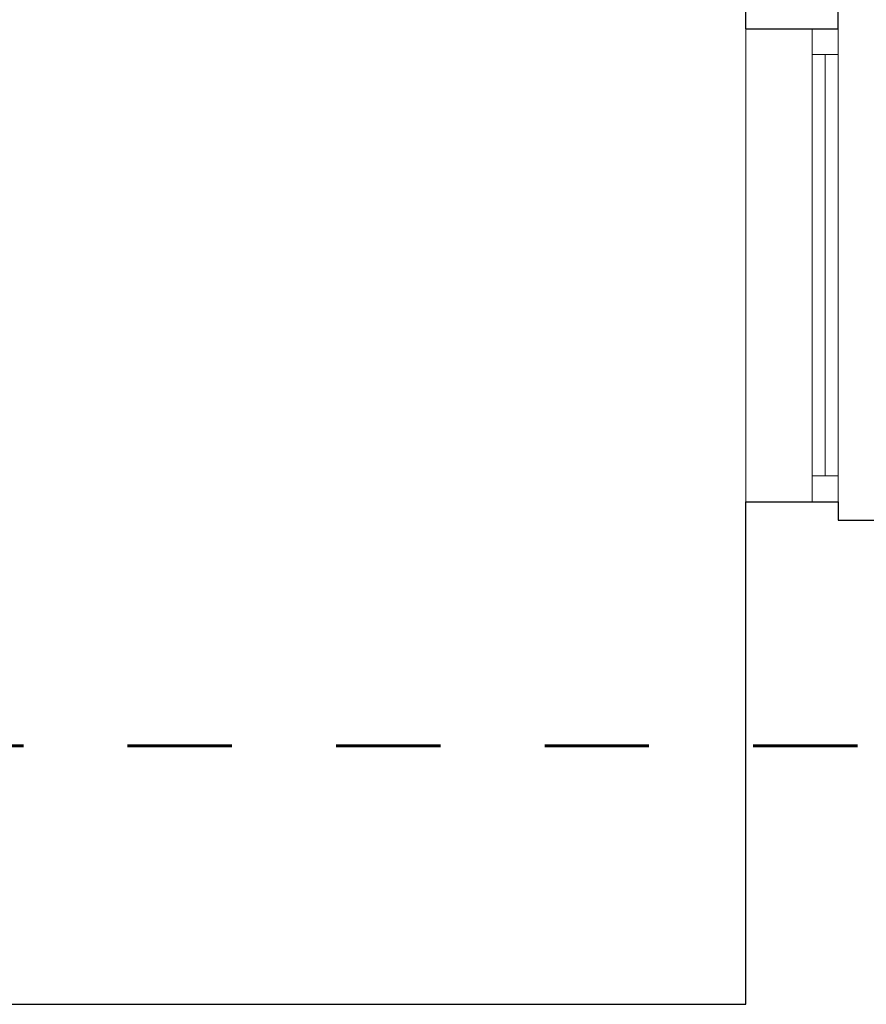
# Model space of a CAD drawing. Extents: x -497945 to -454853, y -17656 to 94650.
# Tile 55 of 62: x -482193 to -479902, y 81227 to 83891. Entities that reach past the tile are written whole.
import ezdxf

# ---------------------------------------------------------------- set-up
doc = ezdxf.new("R2010")
doc.units = 0
doc.header["$MEASUREMENT"] = 0
doc.linetypes.add('Dashed', pattern=[564.444447, 282.222223, -282.222223])
doc.layers.get('0').update_dxf_attribs({"color": 252})
for name, color, linetype, lineweight in [('INWENT. OKNA_Nr_Pióra__5', 252, 'Continuous', 13), ('INWENT.ŚCIANY_Nr_Pióra__1', 252, 'Continuous', 25), ('INWENT.ŚCIANY_Nr_Pióra__20', 252, 'Continuous', 60), ('INWENT.ŚCIANY_Nr_Pióra__21', 252, 'Continuous', 9)]:
    doc.layers.add(name, color=color, linetype=linetype, lineweight=lineweight)

# ---------------------------------------------------------------- blocks, each defined once
blk = doc.blocks.new('A$C685E8C06')
at = {"layer": 'INWENT. OKNA_Nr_Pióra__5', "color": 252, "linetype": 'Continuous'}
for p, q in [((11050, 10890), (10980, 10890)), ((10980, 10890), (10980, 9610)), ((11050, 10890), (11050, 9610)), ((11050, 10820), (10980, 10820)), ((11015, 10820), (11015, 9680)), ((11050, 9680), (10980, 9680)), ((11050, 9610), (10980, 9610))]:
    blk.add_line(p, q, dxfattribs=at)
at = {"layer": 'INWENT.ŚCIANY_Nr_Pióra__1', "color": 252, "linetype": 'Continuous'}
for p, q in [((10800, 10890), (10800, 11650)), ((11050, 10890), (11050, 10940)), ((10800, 10890), (11050, 10890)), ((10800, 8250), (10800, 9610)), ((10800, 9610), (11050, 9610)), ((11050, 9610), (11050, 9560)), ((11050, 9560), (11190, 9560)), ((6830, 8250), (10800, 8250))]:
    blk.add_line(p, q, dxfattribs=at)
at = {"layer": 'INWENT.ŚCIANY_Nr_Pióra__20', "color": 252, "linetype": 'Dashed'}
blk.add_line((22391.5, 8949.7), (-1783.6, 8949.7), dxfattribs=at)
at = {"layer": 'INWENT.ŚCIANY_Nr_Pióra__21', "color": 252, "linetype": 'Continuous'}
blk.add_line((10800, 9610), (10800, 10890), dxfattribs=at)

msp = doc.modelspace()

# ---------------------------------------------------------------- block references
msp.add_blockref('A$C685E8C06', (-491028.3, 72976.9))

doc.saveas('drawing.dxf')
